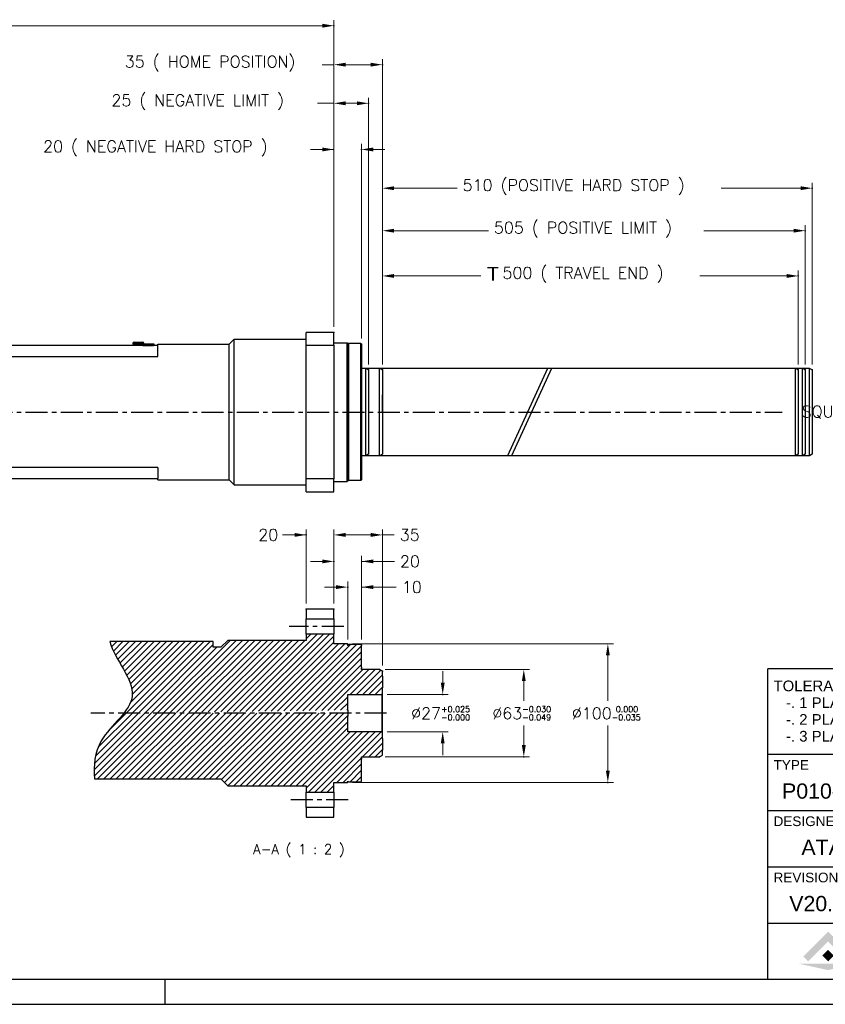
# Model space of a CAD drawing. Extents: x 47048 to 48733, y 14733 to 15921.
# Tile 2 of 19: x 47784 to 48366, y 14733 to 15443. Entities that reach past the tile are written whole.
import ezdxf
from ezdxf.enums import TextEntityAlignment as Align

# ---------------------------------------------------------------- set-up
doc = ezdxf.new("R2010")
doc.units = 0
doc.header["$LTSCALE"] = 25.4
doc.linetypes.add('CENTER', pattern=[2, 1.25, -0.25, 0.25, -0.25])
doc.linetypes.add('CHAIN', pattern=[0.3543, 0.2362, -0.0295, 0.0591, -0.0295])
doc.layers.get('0').update_dxf_attribs({"linetype": 'CONTINUOUS'})
for name, color, linetype in [('ATA-CENTER', 133, 'CENTER'), ('ATA-HATCH', 252, 'CONTINUOUS'), ('ATA-TEXT', 7, 'CONTINUOUS')]:
    doc.layers.add(name, color=color, linetype=linetype)
doc.layers.add('ATA-DIM', color=252, linetype='CONTINUOUS', lineweight=25)
doc.layers.add('ATA-SECTION', color=3, linetype='CHAIN', lineweight=40)
doc.styles.get("Standard").update_dxf_attribs({"font": 'simplex.shx'})
doc.styles.add('주 문자 (ISO)', font='arial.ttf')
doc.dimstyles.new('ata_A1', dxfattribs={"dimtxt": 4.2, "dimasz": 4.2, "dimexe": 2, "dimexo": 2, "dimgap": 2, "dimtad": 0, "dimtih": 1, "dimtoh": 1, "dimdec": 6, "dimdsep": 46, "dimtxsty": 'Standard', "dimcen": 0, "dimclrd": 252, "dimclre": 252, "dimclrt": 4, "dimadec": 6, "dimazin": 2, "dimtfac": 1, "dimtdec": 6, "dimtofl": 0, "dimtmove": 0, "dimatfit": 3, "dimfxl": 0, "dimtolj": 1, "dimtzin": 0, "dimlwd": 0, "dimlwe": 0, "dimarcsym": 0})

# ---------------------------------------------------------------- blocks, each defined once
blk = doc.blocks.new('*D12444')
at = {"color": 0}
for p in [(48021.04, 15033.83), (48021.04, 14991.93), (48031.04, 14991.93)]:
    blk.add_point(p, dxfattribs=at)
at = {"layer": 'ATA-DIM', "color": 252, "lineweight": 0}
for p, q in [((48012.64, 15033.83), (48004.24, 15033.83)), ((48021.04, 14995.93), (48021.04, 15037.83)), ((48031.04, 14995.93), (48031.04, 15037.83)), ((48031.04, 15033.83), (48056.07, 15033.83)), ((48039.44, 15033.83), (48047.84, 15033.83))]:
    blk.add_line(p, q, dxfattribs=at)
at = {"layer": 'ATA-DIM', "color": 252}
for points in [[(48012.64, 15032.43), (48012.64, 15035.23), (48021.04, 15033.83)], [(48039.44, 15035.23), (48039.44, 15032.43), (48031.04, 15033.83)]]:
    blk.add_solid(points, dxfattribs=at)
at = {"layer": 'ATA-DIM', "color": 4, "ltscale": 0.2, "insert": (48060.07, 15038.03), "char_height": 8.4, "attachment_point": 1}
blk.add_mtext('\\A1;10', dxfattribs=at)
blk = doc.blocks.new('*D12443')
at = {"color": 0}
for p in [(48011.04, 15052.39), (48011.04, 15017.93), (48031.04, 14991.93)]:
    blk.add_point(p, dxfattribs=at)
at = {"layer": 'ATA-DIM', "color": 252, "lineweight": 0}
for p, q in [((48011.04, 15021.93), (48011.04, 15056.39)), ((48031.04, 14995.93), (48031.04, 15056.39)), ((48002.64, 15052.39), (47994.24, 15052.39)), ((48031.04, 15052.39), (48054.64, 15052.39)), ((48039.44, 15052.39), (48047.84, 15052.39))]:
    blk.add_line(p, q, dxfattribs=at)
at = {"layer": 'ATA-DIM', "color": 252}
for points in [[(48002.64, 15050.99), (48002.64, 15053.79), (48011.04, 15052.39)], [(48039.44, 15053.79), (48039.44, 15050.99), (48031.04, 15052.39)]]:
    blk.add_solid(points, dxfattribs=at)
at = {"layer": 'ATA-DIM', "color": 4, "ltscale": 0.2, "insert": (48058.64, 15056.59), "char_height": 8.4, "attachment_point": 1}
blk.add_mtext('\\A1;20', dxfattribs=at)
blk = doc.blocks.new('*D12442')
at = {"color": 0}
for p in [(48046.04, 15071.5), (48011.04, 15017.93), (48046.04, 14973.28)]:
    blk.add_point(p, dxfattribs=at)
at = {"layer": 'ATA-DIM', "color": 252, "lineweight": 0}
for p, q in [((48011.04, 15021.93), (48011.04, 15075.5)), ((48019.44, 15071.5), (48037.64, 15071.5)), ((48046.04, 14977.28), (48046.04, 15075.5)), ((48046.04, 15071.5), (48054.51, 15071.5))]:
    blk.add_line(p, q, dxfattribs=at)
at = {"layer": 'ATA-DIM', "color": 252}
for points in [[(48019.44, 15072.9), (48019.44, 15070.1), (48011.04, 15071.5)], [(48037.64, 15070.1), (48037.64, 15072.9), (48046.04, 15071.5)]]:
    blk.add_solid(points, dxfattribs=at)
at = {"layer": 'ATA-DIM', "color": 4, "ltscale": 0.2, "insert": (48058.51, 15075.7), "char_height": 8.4, "attachment_point": 1}
blk.add_mtext('\\A1;35', dxfattribs=at)
blk = doc.blocks.new('*D12438')
at = {"color": 0}
for p in [(48045.54, 14956.43), (48089.54, 14956.43), (48045.54, 14929.43)]:
    blk.add_point(p, dxfattribs=at)
at = {"layer": 'ATA-DIM', "color": 252, "lineweight": 0}
for p, q in [((48089.54, 14964.83), (48089.54, 14973.23)), ((48049.54, 14956.43), (48093.54, 14956.43)), ((48049.54, 14929.43), (48093.54, 14929.43)), ((48089.54, 14921.03), (48089.54, 14912.63))]:
    blk.add_line(p, q, dxfattribs=at)
at = {"layer": 'ATA-DIM', "color": 252}
for points in [[(48088.14, 14964.83), (48090.94, 14964.83), (48089.54, 14956.43)], [(48090.94, 14921.03), (48088.14, 14921.03), (48089.54, 14929.43)]]:
    blk.add_solid(points, dxfattribs=at)
at = {"layer": 'ATA-DIM', "color": 4, "ltscale": 0.2, "insert": (48066.78, 14947.83), "char_height": 8.4, "attachment_point": 1}
blk.add_mtext('\\A1;%%C27{\\H4.200000;\\S+0.025^ -0.000;}', dxfattribs=at)
blk = doc.blocks.new('*D12439')
at = {"color": 0}
for p in [(47991.04, 15071.5), (47991.04, 15017.93), (48011.04, 15017.93)]:
    blk.add_point(p, dxfattribs=at)
at = {"layer": 'ATA-DIM', "color": 252, "lineweight": 0}
for p, q in [((47991.04, 15071.5), (47974.05, 15071.5)), ((47982.64, 15071.5), (47974.24, 15071.5)), ((47991.04, 15021.93), (47991.04, 15075.5)), ((48011.04, 15021.93), (48011.04, 15075.5)), ((48019.44, 15071.5), (48027.84, 15071.5))]:
    blk.add_line(p, q, dxfattribs=at)
at = {"layer": 'ATA-DIM', "color": 252}
for points in [[(47982.64, 15070.1), (47982.64, 15072.9), (47991.04, 15071.5)], [(48019.44, 15072.9), (48019.44, 15070.1), (48011.04, 15071.5)]]:
    blk.add_solid(points, dxfattribs=at)
at = {"layer": 'ATA-DIM', "color": 4, "ltscale": 0.2, "insert": (47956.44, 15075.7), "char_height": 8.4, "attachment_point": 1}
blk.add_mtext('\\A1;20', dxfattribs=at)
blk = doc.blocks.new('*D12441')
at = {"color": 0}
for p in [(48020.54, 14992.93), (48020.54, 14892.93), (48208.66, 14892.93)]:
    blk.add_point(p, dxfattribs=at)
at = {"layer": 'ATA-DIM', "color": 252, "lineweight": 0}
for p, q in [((48024.54, 14992.93), (48212.66, 14992.93)), ((48208.66, 14984.53), (48208.66, 14951.83)), ((48208.66, 14901.33), (48208.66, 14934.03)), ((48024.54, 14892.93), (48212.66, 14892.93))]:
    blk.add_line(p, q, dxfattribs=at)
at = {"layer": 'ATA-DIM', "color": 252}
for points in [[(48210.06, 14984.53), (48207.26, 14984.53), (48208.66, 14992.93)], [(48207.26, 14901.33), (48210.06, 14901.33), (48208.66, 14892.93)]]:
    blk.add_solid(points, dxfattribs=at)
at = {"layer": 'ATA-DIM', "color": 4, "ltscale": 0.2, "insert": (48182.7, 14947.83), "char_height": 8.4, "attachment_point": 1}
blk.add_mtext('\\A1;%%C100{\\H4.200000;\\S 0.000^ -0.035;}', dxfattribs=at)
blk = doc.blocks.new('*D12440')
at = {"color": 0}
for p in [(48044.04, 14974.43), (48044.04, 14911.43), (48148.04, 14911.43)]:
    blk.add_point(p, dxfattribs=at)
at = {"layer": 'ATA-DIM', "color": 252, "lineweight": 0}
for p, q in [((48048.04, 14974.43), (48152.04, 14974.43)), ((48148.04, 14966.03), (48148.04, 14951.83)), ((48148.04, 14919.83), (48148.04, 14934.03)), ((48048.04, 14911.43), (48152.04, 14911.43))]:
    blk.add_line(p, q, dxfattribs=at)
at = {"layer": 'ATA-DIM', "color": 252}
for points in [[(48149.44, 14966.03), (48146.64, 14966.03), (48148.04, 14974.43)], [(48146.64, 14919.83), (48149.44, 14919.83), (48148.04, 14911.43)]]:
    blk.add_solid(points, dxfattribs=at)
at = {"layer": 'ATA-DIM', "color": 4, "ltscale": 0.2, "insert": (48125.28, 14947.83), "char_height": 8.4, "attachment_point": 1}
blk.add_mtext('\\A1;%%C63{\\H4.200000;\\S-0.030^ -0.049;}', dxfattribs=at)
blk = doc.blocks.new('*D12437')
at = {"color": 0}
for p in [(48351.04, 15291.01), (48046.04, 15190.51), (48351.04, 15190.51)]:
    blk.add_point(p, dxfattribs=at)
at = {"layer": 'ATA-DIM', "color": 252, "lineweight": 0}
for p, q in [((48046.04, 15194.51), (48046.04, 15295.01)), ((48054.44, 15291.01), (48122.47, 15291.01)), ((48342.64, 15291.01), (48277.89, 15291.01)), ((48351.04, 15194.51), (48351.04, 15295.01))]:
    blk.add_line(p, q, dxfattribs=at)
at = {"layer": 'ATA-DIM', "color": 252}
for points in [[(48054.44, 15292.41), (48054.44, 15289.61), (48046.04, 15291.01)], [(48342.64, 15289.61), (48342.64, 15292.41), (48351.04, 15291.01)]]:
    blk.add_solid(points, dxfattribs=at)
at = {"layer": 'ATA-DIM', "color": 4, "ltscale": 0.2, "insert": (48126.47, 15297.4), "char_height": 8.4, "attachment_point": 1}
blk.add_mtext('\\A1;505 ( POSITIVE LIMIT )', dxfattribs=at)
blk = doc.blocks.new('*D12435')
at = {"color": 0}
for p in [(48356.04, 15321.66), (48046.04, 15190.51), (48356.04, 15190.51)]:
    blk.add_point(p, dxfattribs=at)
at = {"layer": 'ATA-DIM', "color": 252, "lineweight": 0}
for p, q in [((48046.04, 15194.51), (48046.04, 15325.66)), ((48356.04, 15194.51), (48356.04, 15325.66)), ((48054.44, 15321.66), (48099.89, 15321.66)), ((48347.64, 15321.66), (48290.33, 15321.66))]:
    blk.add_line(p, q, dxfattribs=at)
at = {"layer": 'ATA-DIM', "color": 252}
for points in [[(48054.44, 15323.06), (48054.44, 15320.26), (48046.04, 15321.66)], [(48347.64, 15320.26), (48347.64, 15323.06), (48356.04, 15321.66)]]:
    blk.add_solid(points, dxfattribs=at)
at = {"layer": 'ATA-DIM', "color": 4, "ltscale": 0.2, "insert": (48103.89, 15328.05), "char_height": 8.4, "attachment_point": 1}
blk.add_mtext('\\A1;510 (POSITIVE HARD STOP )', dxfattribs=at)
blk = doc.blocks.new('*D12434')
at = {"color": 0}
for p in [(48346.04, 15258.36), (48046.04, 15190.51), (48346.04, 15190.51)]:
    blk.add_point(p, dxfattribs=at)
at = {"layer": 'ATA-DIM', "color": 252, "lineweight": 0}
for p, q in [((48046.04, 15194.51), (48046.04, 15262.36)), ((48346.04, 15194.51), (48346.04, 15262.36)), ((48054.44, 15258.36), (48117.11, 15258.36)), ((48337.64, 15258.36), (48274.97, 15258.36))]:
    blk.add_line(p, q, dxfattribs=at)
at = {"layer": 'ATA-DIM', "color": 252}
for points in [[(48054.44, 15259.76), (48054.44, 15256.96), (48046.04, 15258.36)], [(48337.64, 15256.96), (48337.64, 15259.76), (48346.04, 15258.36)]]:
    blk.add_solid(points, dxfattribs=at)
at = {"layer": 'ATA-DIM', "color": 4, "ltscale": 0.2, "insert": (48121.11, 15264.75), "char_height": 8.4, "attachment_point": 1}
blk.add_mtext('\\A1;  500 ( TRAVEL END )', dxfattribs=at)
blk = doc.blocks.new('*D12433')
at = {"color": 0}
for p in [(48046.04, 15410.8), (48011.04, 15217.66), (48046.04, 15190.51)]:
    blk.add_point(p, dxfattribs=at)
at = {"layer": 'ATA-DIM', "color": 252, "lineweight": 0}
for p, q in [((48011.04, 15410.8), (48002.64, 15410.8)), ((48011.04, 15221.66), (48011.04, 15414.8)), ((48019.44, 15410.8), (48037.64, 15410.8)), ((48046.04, 15194.51), (48046.04, 15414.8))]:
    blk.add_line(p, q, dxfattribs=at)
at = {"layer": 'ATA-DIM', "color": 252}
for points in [[(48019.44, 15412.2), (48019.44, 15409.4), (48011.04, 15410.8)], [(48037.64, 15409.4), (48037.64, 15412.2), (48046.04, 15410.8)]]:
    blk.add_solid(points, dxfattribs=at)
at = {"layer": 'ATA-DIM', "color": 4, "ltscale": 0.2, "insert": (47860.21, 15417.18), "char_height": 8.4, "attachment_point": 1}
blk.add_mtext('\\A1;35 ( HOME POSITION)', dxfattribs=at)
blk = doc.blocks.new('*D12432')
at = {"color": 0}
for p in [(48036.04, 15382.93), (48011.04, 15217.66), (48036.04, 15190.51)]:
    blk.add_point(p, dxfattribs=at)
at = {"layer": 'ATA-DIM', "color": 252, "lineweight": 0}
for p, q in [((48011.04, 15382.93), (47999.28, 15382.93)), ((48011.04, 15221.66), (48011.04, 15386.93)), ((48019.44, 15382.93), (48027.64, 15382.93)), ((48036.04, 15194.51), (48036.04, 15386.93))]:
    blk.add_line(p, q, dxfattribs=at)
at = {"layer": 'ATA-DIM', "color": 252}
for points in [[(48019.44, 15384.33), (48019.44, 15381.53), (48011.04, 15382.93)], [(48027.64, 15381.53), (48027.64, 15384.33), (48036.04, 15382.93)]]:
    blk.add_solid(points, dxfattribs=at)
at = {"layer": 'ATA-DIM', "color": 4, "ltscale": 0.2, "insert": (47850.55, 15389.31), "char_height": 8.4, "attachment_point": 1}
blk.add_mtext('\\A1;25 ( NEGATIVE LIMIT )', dxfattribs=at)
blk = doc.blocks.new('*D12431')
at = {"color": 0}
for p in [(48031.04, 15349.61), (48011.04, 15217.66), (48031.04, 15209.16)]:
    blk.add_point(p, dxfattribs=at)
at = {"layer": 'ATA-DIM', "color": 252, "lineweight": 0}
for p, q in [((48011.04, 15221.66), (48011.04, 15353.61)), ((48031.04, 15213.16), (48031.04, 15353.61)), ((48011.04, 15349.61), (47994.24, 15349.61)), ((48002.64, 15349.61), (47994.24, 15349.61)), ((48039.44, 15349.61), (48047.84, 15349.61))]:
    blk.add_line(p, q, dxfattribs=at)
at = {"layer": 'ATA-DIM', "color": 252}
for points in [[(48002.64, 15348.21), (48002.64, 15351.01), (48011.04, 15349.61)], [(48039.44, 15351.01), (48039.44, 15348.21), (48031.04, 15349.61)]]:
    blk.add_solid(points, dxfattribs=at)
at = {"layer": 'ATA-DIM', "color": 4, "ltscale": 0.2, "insert": (47801.24, 15355.99), "char_height": 8.4, "attachment_point": 1}
blk.add_mtext('\\A1;20 ( NEGATIVE HARD STOP )', dxfattribs=at)
blk = doc.blocks.new('*D12448')
at = {"color": 0}
for p in [(48452.74, 15217.66), (48386.74, 15102.66), (48452.74, 15102.66)]:
    blk.add_point(p, dxfattribs=at)
at = {"layer": 'ATA-DIM', "color": 252, "lineweight": 0}
for p, q in [((48448.74, 15217.66), (48382.74, 15217.66)), ((48386.74, 15209.26), (48386.74, 15168.74)), ((48386.74, 15111.06), (48386.74, 15151.58)), ((48448.74, 15102.66), (48382.74, 15102.66))]:
    blk.add_line(p, q, dxfattribs=at)
at = {"layer": 'ATA-DIM', "color": 252}
for points in [[(48388.14, 15209.26), (48385.34, 15209.26), (48386.74, 15217.66)], [(48385.34, 15111.06), (48388.14, 15111.06), (48386.74, 15102.66)]]:
    blk.add_solid(points, dxfattribs=at)
at = {"layer": 'ATA-DIM', "color": 4, "ltscale": 0.2, "insert": (48348.48, 15164.74), "char_height": 8.4, "attachment_point": 1}
blk.add_mtext('\\A1;SQUARE 115', dxfattribs=at)
blk = doc.blocks.new('*D12446')
at = {"color": 0}
for p in [(48011.04, 15438.91), (47158.04, 15341.66), (48011.04, 15217.66)]:
    blk.add_point(p, dxfattribs=at)
at = {"layer": 'ATA-DIM', "color": 252, "lineweight": 0}
for p, q in [((47158.04, 15345.66), (47158.04, 15442.91)), ((47166.44, 15438.91), (47456.55, 15438.91)), ((48002.64, 15438.91), (47509.07, 15438.91)), ((48011.04, 15221.66), (48011.04, 15442.91))]:
    blk.add_line(p, q, dxfattribs=at)
at = {"layer": 'ATA-DIM', "color": 252}
for points in [[(47166.44, 15440.31), (47166.44, 15437.51), (47158.04, 15438.91)], [(48002.64, 15437.51), (48002.64, 15440.31), (48011.04, 15438.91)]]:
    blk.add_solid(points, dxfattribs=at)
at = {"layer": 'ATA-DIM', "color": 4, "ltscale": 0.2, "insert": (47460.55, 15443.11), "char_height": 8.4, "attachment_point": 1}
blk.add_mtext('\\A1;   853', dxfattribs=at)
blk = doc.blocks.new('ata-Border-A1-002')
blk.add_line((834, 9), (7, 9))
at = {"color": 253, "ltscale": 0.5}
for p, q in [((420.5, 9), (420.5, 0)), ((0, 0), (841, 0))]:
    blk.add_line(p, q, dxfattribs=at)
blk = doc.blocks.new('ata-Title-A1-002')
for color, points in [(176, [(14.63, 6.49), (12.84, 8.28), (21.79, 17.23), (30.75, 8.28), (28.96, 6.49), (21.79, 13.66)]), (30, [(21.79, 10.66), (23.88, 8.57), (21.79, 6.49), (19.71, 8.57)]), (9, [(32.34, 5.64), (21.79, 3.34), (11.25, 5.64)])]:
    blk.add_hatch(color=color).paths.add_polyline_path(points)
at = {"color": 253}
for p, q in [((0, 0), (0, 112)), ((196, 112), (0, 112)), ((147, 40.6), (147, 112)), ((196, 112), (196, 0)), ((0, 81.2), (196, 81.2)), ((49, 40.6), (49, 81.2)), ((98, 40.6), (98, 81.2)), ((0, 60.9), (196, 60.9)), ((0, 40.6), (196, 40.6)), ((38.5, 20.3), (38.5, 40.6)), ((77, 0), (77, 40.6)), ((0, 20.3), (196, 20.3)), ((196, 0), (0, 0))]:
    blk.add_line(p, q, dxfattribs=at)
for p, q in [((163.75, 95.32), (163.75, 83.26)), ((187.03, 94.45), (173.85, 91.82)), ((187.03, 83.91), (187.03, 94.45)), ((157.57, 89.18), (188.27, 89.18)), ((173.85, 91.82), (173.85, 86.55)), ((173.85, 86.55), (187.03, 83.91)), ((0, 81.2), (196, 81.2))]:
    blk.add_line(p, q)
for radius in [5.27, 2.64]:
    blk.add_circle((163.75, 89.18), radius)
at = {"char_height": 3.85, "attachment_point": 1, "style": '주 문자 (ISO)'}
for s, insert, line_spacing_factor in [('TOLERANCE UNLESS OTHERWISE SPECIFIED\\P   -. 1 PLACE DECIMALS (0.X) : {\\fAIGDT|b0|i0|c2|p2;`0}.25mm\\P   -. 2 PLACE DECIMALS (0.XX) : {\\fAIGDT|b0|i0|c2|p2;`0}.125mm \\P   -. 3 PLACE DECIMALS (0.XXX) : {\\fAIGDT|b0|i0|c2|p2;`0}.025mm', (2.11, 107.8), 0.942857), ('THIRD ANGLE\\PPROJECTION', (171.5, 107.8), 0.987884)]:
    blk.add_mtext(s, dxfattribs=dict(at, insert=insert, line_spacing_factor=line_spacing_factor))
at = {"char_height": 3.5, "attachment_point": 1, "style": '주 문자 (ISO)'}
for s, insert in [('TYPE', (2.1, 79.1)), ('SCALE', (51.11, 79.1)), ('MATERIAL', (100.1, 79.1)), ("Q'TY", (149.1, 79.1)), ('DESIGNED BY', (2.1, 58.8)), ('{\\fTahoma|b0|i0|c0|p34;DESIGNED \\fTahoma|b0|i0|c129|p34;DATE}', (51.1, 58.8)), ('APPROVED BY', (100.11, 58.8)), ('APPROVED DATE', (149.1, 58.8)), ('REVISION', (2.1, 38.5)), ('SHEET SIZE', (40.6, 38.5)), ('PART NAME', (79.11, 38.5)), ('DRAWING NUMBER', (79.11, 18.2))]:
    blk.add_mtext(s, dxfattribs=dict(at, insert=insert))
at = {"color": 176, "insert": (33.46, 3.77), "char_height": 8, "width": 37.1563, "attachment_point": 7, "line_spacing_factor": 0.5, "style": '주 문자 (ISO)'}
blk.add_mtext('{\\fArial|b1|i0|c0|p34;\\W0.85;ATA}', dxfattribs=at)
at = {"color": 9, "style": '주 문자 (ISO)'}
for s, insert, char_height, attachment_point in [('{\\fArial|b1|i0|c0|p34;\\W0.95;INC}', (53.76, 6.3), 5, 7), ('{\\fArial|b1|i0|c0|p34;\\W0.9;Assembly, Test & Analysis}', (49.25, 5.84), 2, 2)]:
    blk.add_mtext(s, dxfattribs=dict(at, insert=insert, char_height=char_height, attachment_point=attachment_point))
at = {"style": '주 문자 (ISO)'}
for tag, p in [('TYPE_001', (24.5, 67.9)), ('SCALE_001', (73.5, 67.9)), ('MATERIAL_001', (122.5, 67.9)), ('QTY_001', (171.5, 67.9)), ('DESIGNED_BY_001', (24.5, 47.6)), ('APPROVED_BY_001', (122.5, 47.64)), ('APPROVED_DATE_001', (171.5, 47.6)), ('REVISION_001', (19.25, 27.3)), ('SHEET_SIZE_001', (57.75, 27.3)), ('PART_NAME_001', (136.5, 27.3)), ('DRAWING_NUMBER_001', (136.5, 7))]:
    blk.add_attdef(tag, text='', height=5.5, dxfattribs=at).set_placement(p, align=Align.MIDDLE_CENTER)
at = {"color": 7, "style": '주 문자 (ISO)'}
blk.add_attdef('DESIGNED_DATE_001', text='', height=5.5, dxfattribs=at).set_placement((73.5, 47.6), align=Align.MIDDLE_CENTER)

msp = doc.modelspace()

# ---------------------------------------------------------------- hatches: boundary and pattern name
at = {"layer": 'ATA-HATCH', "ltscale": 0.2}
h = msp.add_hatch(dxfattribs=at)
h.set_pattern_fill('ANSI31', color=256)
h.set_pattern_definition([(45, (7.4703, -1188), (-2.24506403, 2.24506403), [])])
h.paths.add_polyline_path([(48031.0396631, 14893.932864), (48031.0396631, 14909.682864), (48031.0396631, 14910.432485), (48031.0396631, 14911.232864), (48031.0396631, 14911.432864), (48044.0396631, 14911.432864), (48046.0396631, 14912.5875646), (48046.0396631, 14916.2449042), (48046.0396631, 14924.6208365), (48046.0396631, 14928.932864), (48045.5396631, 14929.432864), (48021.0396631, 14929.432864), (48021.0396631, 14940.807864), (48021.0396631, 14942.932864), (47859.5416746, 14942.932864), (47858.7946606, 14941.9880426), (47857.6460128, 14940.6038481), (47856.455229, 14939.2198539), (47855.2328921, 14937.8343259), (47851.48239, 14933.6512009), (47850.239668, 14932.2421992), (47849.0183067, 14930.8229943), (47847.8288888, 14929.3918524), (47846.6819971, 14927.9470394), (47845.5882142, 14926.4868216), (47844.5581231, 14925.0094649), (47843.6023064, 14923.5132356), (47843.1555545, 14922.7575026), (47842.730808, 14921.9964976), (47842.3277898, 14921.2302948), (47841.9460912, 14920.4589917), (47841.585304, 14919.6826862), (47841.2450198, 14918.9014757), (47840.9248301, 14918.1154582), (47840.6243267, 14917.3247312), (47840.080745, 14915.7295396), (47839.6110075, 14914.1166826), (47839.2118473, 14912.4869418), (47838.8799973, 14910.8410986), (47838.6121903, 14909.1799347), (47838.4051594, 14907.5042316), (47838.2556376, 14905.8147709), (47838.1603577, 14904.1123341), (47838.1160527, 14902.3977028), (47838.1194556, 14900.6716586), (47838.1672993, 14898.9349831), (47838.2563168, 14897.1884577), (47838.383241, 14895.432864), (47929.5396631, 14895.432864), (47934.5396631, 14890.432864), (47991.0396631, 14890.432864), (47991.0396631, 14885.9326825), (48011.0396631, 14885.9326825), (48011.0396631, 14892.932864), (48020.5396631, 14892.932864), (48021.0396631, 14893.432864), (48021.0396631, 14893.932864), (48021.5396631, 14893.432864), (48030.5396631, 14893.432864)])
h.paths.add_polyline_path([(48057.9730363, 15040.1336592), (48074.1850363, 15040.1336592), (48074.1850363, 15027.5336592), (48057.9730363, 15027.5336592)], flags=9)
h.paths.add_polyline_path([(48056.5356631, 15058.6911387), (48074.3436631, 15058.6911387), (48074.3436631, 15046.0911387), (48056.5356631, 15046.0911387)], flags=9)
h.paths.add_polyline_path([(48123.1756631, 14949.932864), (48172.9036631, 14949.932864), (48172.9036631, 14935.932864), (48123.1756631, 14935.932864)], flags=9)
h.paths.add_polyline_path([(48064.6756631, 14949.932864), (48114.4036631, 14949.932864), (48114.4036631, 14935.932864), (48064.6756631, 14935.932864)], flags=9)
h.paths.add_polyline_path([(48180.6003424, 14949.932864), (48236.7123424, 14949.932864), (48236.7123424, 14935.932864), (48180.6003424, 14935.932864)], flags=9)
h.paths.add_polyline_path([(48123.1756631, 14949.932864), (48172.9036631, 14949.932864), (48172.9036631, 14935.932864), (48123.1756631, 14935.932864)], flags=9)
h.paths.add_polyline_path([(48064.6756631, 14949.932864), (48114.4036631, 14949.932864), (48114.4036631, 14935.932864), (48064.6756631, 14935.932864)], flags=9)
h.paths.add_polyline_path([(48180.6003424, 14949.932864), (48236.7123424, 14949.932864), (48236.7123424, 14935.932864), (48180.6003424, 14935.932864)], flags=9)
h.paths.add_polyline_path([(48046.0396631, 14961.2448916), (48046.0396631, 14969.6208238), (48046.0396631, 14973.2781635), (48044.0396631, 14974.432864), (48031.0396631, 14974.432864), (48031.0396631, 14974.632864), (48031.0396631, 14975.433243), (48031.0396631, 14976.182864), (48031.0396631, 14991.932864), (48030.5396631, 14992.432864), (48021.5396631, 14992.432864), (48021.0396631, 14991.932864), (48021.0396631, 14992.432864), (48020.5396631, 14992.932864), (48011.0396631, 14992.932864), (48011.0396631, 14999.9330455), (47991.0396631, 14999.9330455), (47991.0396631, 14995.432864), (47934.5396631, 14995.432864), (47929.5396631, 14990.432864), (47924.0396631, 14990.432864), (47924.0396631, 14994.5648775), (47849.4570606, 14994.5648775), (47849.6687051, 14993.764495), (47849.9060972, 14992.9620618), (47850.1679059, 14992.1577162), (47850.7594485, 14990.54384), (47851.08652, 14989.7345856), (47851.7966079, 14988.1121349), (47852.5724146, 14986.4853493), (47853.403291, 14984.8553336), (47854.2785881, 14983.2231928), (47855.1876566, 14981.5900319), (47858.9486628, 14975.0692868), (47859.8668519, 14973.4476001), (47860.7549176, 14971.8315231), (47861.602211, 14970.2221609), (47862.3980828, 14968.6206183), (47863.1318841, 14967.0280005), (47863.7929655, 14965.4454123), (47864.3706781, 14963.8739587), (47864.6249433, 14963.0927528), (47864.8543727, 14962.3147448), (47865.0576354, 14961.540073), (47865.2334002, 14960.7688755), (47865.3803359, 14960.0012903), (47865.4971114, 14959.2374557), (47865.5823956, 14958.4775097), (47865.6348573, 14957.7215905), (47865.6531654, 14956.9698362), (47865.6359887, 14956.2223848), (47865.5819961, 14955.4793746), (47865.4902206, 14954.7408949), (47865.3614543, 14954.0068001), (47865.19702, 14953.2768733), (47864.9982405, 14952.5508978), (47864.7664387, 14951.8286569), (47864.5029373, 14951.1099338), (47864.2090594, 14950.3945118), (47863.8861276, 14949.6821743), (47863.5354648, 14948.9727043), (47863.158394, 14948.2658853), (47862.7562379, 14947.5615004), (47862.3303193, 14946.8593329), (47861.8819612, 14946.1591661), (47860.9232176, 14944.7639677), (47859.8905898, 14943.3741711), (47859.5416746, 14942.932864), (48021.0396631, 14945.057864), (48021.0396631, 14956.432864), (48045.5396631, 14956.432864), (48046.0396631, 14956.932864)])

# ---------------------------------------------------------------- linework, layer by layer
for p, q in [((47867.0396631, 15210.6599889), (47873.0396631, 15210.6599889)), ((47935.5396631, 15209.1599889), (47939.0396631, 15212.6599889)), ((47939.0396631, 15107.6599889), (47939.0396631, 15212.6599889)), ((47939.0396631, 15212.6599889), (47991.0396631, 15212.6599889)), ((48011.0396631, 15217.6599889), (47991.0396631, 15217.6599889)), ((47991.0396631, 15208.3133896), (47991.0396631, 15217.6599889)), ((48011.0396631, 15208.3133896), (48011.0396631, 15217.6599889)), ((47884.0396631, 15208.1599889), (47314.0396631, 15208.1599889)), ((47866.0396631, 15209.6599889), (47866.0396631, 15209.1599889)), ((47874.0396631, 15209.6599889), (47866.0396631, 15209.6599889)), ((47866.0396631, 15209.1599889), (47873.0396631, 15209.1599889)), ((47868.0396631, 15208.9599889), (47868.0396631, 15208.1599889)), ((47868.0396631, 15208.9599889), (47872.0396631, 15208.9599889)), ((47872.0396631, 15208.9599889), (47872.0396631, 15208.1599889)), ((47873.0396631, 15209.2599889), (47873.2396631, 15209.2599889)), ((47873.0396631, 15208.7599889), (47873.0396631, 15209.2599889)), ((47873.0396631, 15208.7599889), (47873.2396631, 15208.7599889)), ((47873.0396631, 15208.1599889), (47873.0396631, 15208.7599889)), ((47873.2396631, 15209.2599889), (47880.8396631, 15209.2599889)), ((47873.2396631, 15209.2599889), (47873.2396631, 15208.1599889)), ((47873.2546631, 15209.2499889), (47880.8246631, 15209.2499889)), ((47873.2546631, 15209.2499889), (47873.2546631, 15208.2499889)), ((47873.2546631, 15208.2499889), (47880.8246631, 15208.2499889)), ((47873.2546631, 15208.1599889), (47873.2546631, 15208.2499889)), ((47874.0396631, 15209.6599889), (47874.0396631, 15209.2599889)), ((47880.8246631, 15208.2499889), (47880.8246631, 15209.2499889)), ((47880.8246631, 15208.2499889), (47880.8246631, 15208.1599889)), ((47880.8396631, 15208.1599889), (47880.8396631, 15209.2599889)), ((47880.8396631, 15209.2599889), (47881.0396631, 15209.2599889)), ((47880.8396631, 15208.7599889), (47881.0396631, 15208.7599889)), ((47881.0396631, 15209.2599889), (47881.0396631, 15208.7599889)), ((47881.0396631, 15208.7599889), (47881.0396631, 15208.1599889)), ((47884.0396631, 15209.1599889), (47935.5396631, 15209.1599889)), ((47884.0396631, 15208.1599889), (47884.0396631, 15209.1599889)), ((47884.0396631, 15200.1599889), (47884.0396631, 15208.1599889)), ((47935.5396631, 15111.1599889), (47935.5396631, 15209.1599889)), ((47991.0396631, 15208.3133896), (48011.0396631, 15208.3133896)), ((47991.0396631, 15112.0065882), (47991.0396631, 15208.3133896)), ((48011.0396631, 15210.1599889), (48020.5396631, 15210.1599889)), ((48011.0396631, 15208.3133896), (48011.0396631, 15112.0065882)), ((48021.0396631, 15209.6599889), (48020.5396631, 15210.1599889)), ((48020.5396631, 15110.1599889), (48020.5396631, 15210.1599889)), ((48021.0396631, 15209.1599889), (48021.5396631, 15209.6599889)), ((48021.0396631, 15209.6599889), (48021.0396631, 15110.6599889)), ((48030.5396631, 15209.6599889), (48021.5396631, 15209.6599889)), ((48021.5396631, 15209.6599889), (48021.5396631, 15110.6599889)), ((48031.0396631, 15209.1599889), (48030.5396631, 15209.6599889)), ((48030.5396631, 15110.6599889), (48030.5396631, 15209.6599889)), ((48031.0396631, 15209.1599889), (48031.0396631, 15111.1599889)), ((47314.0396631, 15200.1599889), (47884.0396631, 15200.1599889)), ((48044.0396631, 15191.6599889), (48031.0396631, 15191.6599889)), ((48046.0396631, 15190.5052884), (48044.0396631, 15191.6599889)), ((48044.0396631, 15128.6599889), (48044.0396631, 15191.6599889)), ((48046.0396631, 15190.5052884), (48046.0396631, 15129.8146894)), ((48046.0396631, 15190.5052884), (48046.0396631, 15129.8146894)), ((48044.0396631, 15128.6599889), (48031.0396631, 15128.6599889)), ((48046.0396631, 15129.8146894), (48044.0396631, 15128.6599889)), ((47884.0396631, 15120.1599889), (47314.0396631, 15120.1599889)), ((47884.0396631, 15120.1599889), (47884.0396631, 15112.1599889)), ((47314.0396631, 15112.1599889), (47884.0396631, 15112.1599889)), ((47884.0396631, 15111.1599889), (47884.0396631, 15112.1599889)), ((47884.0396631, 15111.1599889), (47935.5396631, 15111.1599889)), ((47935.5396631, 15111.1599889), (47939.0396631, 15107.6599889)), ((48011.0396631, 15112.0065882), (47991.0396631, 15112.0065882)), ((47991.0396631, 15102.6599889), (47991.0396631, 15112.0065882)), ((48011.0396631, 15102.6599889), (48011.0396631, 15112.0065882)), ((48021.0396631, 15111.1599889), (48021.5396631, 15110.6599889)), ((48031.0396631, 15111.1599889), (48030.5396631, 15110.6599889)), ((47939.0396631, 15107.6599889), (47991.0396631, 15107.6599889)), ((48011.0396631, 15110.1599889), (48020.5396631, 15110.1599889)), ((48021.0396631, 15110.6599889), (48020.5396631, 15110.1599889)), ((48030.5396631, 15110.6599889), (48021.5396631, 15110.6599889)), ((47991.0396631, 15102.6599889), (48011.0396631, 15102.6599889)), ((47991.0396631, 15017.932864), (47991.0396631, 15010.9326475)), ((48011.0396631, 15017.932864), (47991.0396631, 15017.932864)), ((48011.0396631, 15010.9326475), (48011.0396631, 15017.932864)), ((47991.0396631, 14999.9330455), (47991.0396631, 15010.9326475)), ((47991.0396631, 15010.9326475), (48011.0396631, 15010.9326475)), ((48011.0396631, 15010.9326475), (48011.0396631, 14999.9330455)), ((47991.0396631, 14999.9330455), (47991.0396631, 14995.432864)), ((48011.0396631, 14999.9330455), (47991.0396631, 14999.9330455)), ((48011.0396631, 14992.932864), (48011.0396631, 14999.9330455)), ((47924.0396631, 14994.5648775), (47849.4570606, 14994.5648775)), ((47924.0396631, 14990.432864), (47924.0396631, 14994.5648775)), ((47929.5396631, 14990.432864), (47924.0396631, 14990.432864)), ((47934.5396631, 14995.432864), (47929.5396631, 14990.432864)), ((47991.0396631, 14995.432864), (47934.5396631, 14995.432864)), ((48020.5396631, 14992.932864), (48011.0396631, 14992.932864)), ((48021.0396631, 14992.432864), (48020.5396631, 14992.932864)), ((48021.5396631, 14992.432864), (48021.0396631, 14991.932864)), ((48021.0396631, 14991.932864), (48021.0396631, 14992.432864)), ((48030.5396631, 14992.432864), (48021.5396631, 14992.432864)), ((48031.0396631, 14991.932864), (48030.5396631, 14992.432864)), ((48031.0396631, 14976.182864), (48031.0396631, 14991.932864)), ((48031.0396631, 14976.182864), (48031.0396631, 14975.433243)), ((48031.0396631, 14974.632864), (48031.0396631, 14975.433243)), ((48031.0396631, 14974.432864), (48031.0396631, 14974.632864)), ((48044.0396631, 14974.432864), (48031.0396631, 14974.432864)), ((48046.0396631, 14973.2781635), (48044.0396631, 14974.432864)), ((48046.0396631, 14969.6208238), (48046.0396631, 14973.2781635)), ((48046.0396631, 14969.6208238), (48046.0396631, 14961.2448916)), ((48021.0396631, 14956.432864), (48045.5396631, 14956.432864)), ((48021.0396631, 14945.057864), (48021.0396631, 14956.432864)), ((48045.5396631, 14956.432864), (48046.0396631, 14956.932864)), ((48045.5396631, 14956.432864), (48045.5396631, 14929.432864)), ((48046.0396631, 14956.932864), (48046.0396631, 14961.2448916)), ((48046.0396631, 14928.932864), (48046.0396631, 14956.932864)), ((48021.0396631, 14945.057864), (48021.0396631, 14940.807864)), ((48021.0396631, 14929.432864), (48021.0396631, 14940.807864)), ((48045.5396631, 14929.432864), (48021.0396631, 14929.432864)), ((48046.0396631, 14928.932864), (48045.5396631, 14929.432864)), ((48046.0396631, 14924.6208365), (48046.0396631, 14928.932864)), ((48046.0396631, 14924.6208365), (48046.0396631, 14916.2449042)), ((48044.0396631, 14911.432864), (48046.0396631, 14912.5875646)), ((48046.0396631, 14912.5875646), (48046.0396631, 14916.2449042)), ((48031.0396631, 14911.232864), (48031.0396631, 14911.432864)), ((48031.0396631, 14911.432864), (48044.0396631, 14911.432864)), ((48031.0396631, 14910.432485), (48031.0396631, 14911.232864)), ((48031.0396631, 14910.432485), (48031.0396631, 14909.682864)), ((48031.0396631, 14893.932864), (48031.0396631, 14909.682864)), ((47838.383241, 14895.432864), (47929.5396631, 14895.432864)), ((47929.5396631, 14895.432864), (47934.5396631, 14890.432864)), ((48011.0396631, 14892.932864), (48020.5396631, 14892.932864)), ((48011.0396631, 14885.9326825), (48011.0396631, 14892.932864)), ((48020.5396631, 14892.932864), (48021.0396631, 14893.432864)), ((48021.0396631, 14893.932864), (48021.5396631, 14893.432864)), ((48021.0396631, 14893.432864), (48021.0396631, 14893.932864)), ((48021.5396631, 14893.432864), (48030.5396631, 14893.432864)), ((48030.5396631, 14893.432864), (48031.0396631, 14893.932864)), ((47934.5396631, 14890.432864), (47991.0396631, 14890.432864)), ((47991.0396631, 14890.432864), (47991.0396631, 14885.9326825)), ((47991.0396631, 14874.9330805), (47991.0396631, 14885.9326825)), ((47991.0396631, 14885.9326825), (48011.0396631, 14885.9326825)), ((48011.0396631, 14885.9326825), (48011.0396631, 14874.9330805)), ((47991.0396631, 14874.9330805), (47991.0396631, 14867.932864)), ((48011.0396631, 14874.9330805), (47991.0396631, 14874.9330805)), ((48011.0396631, 14867.932864), (48011.0396631, 14874.9330805)), ((47991.0396631, 14867.932864), (48011.0396631, 14867.932864))]:
    msp.add_line(p, q)
at = {"color": 251}
for p, q in [((48165.0396631, 15191.6599889), (48031.0396631, 15191.6599889)), ((48165.0396631, 15191.6599889), (48031.0396631, 15191.6599889)), ((48036.0396631, 15190.5052884), (48034.0396631, 15191.6599889)), ((48034.0396631, 15128.6599889), (48034.0396631, 15191.6599889)), ((48036.0396631, 15190.5052884), (48036.0396631, 15129.8146894)), ((48165.0396631, 15191.6599889), (48081.0396631, 15191.6599889)), ((48354.0396631, 15191.6599889), (48165.0396631, 15191.6599889)), ((48346.0396631, 15190.5052884), (48344.0396631, 15191.6599889)), ((48344.0396631, 15128.6599889), (48344.0396631, 15191.6599889)), ((48346.0396631, 15190.5052884), (48346.0396631, 15129.8146894)), ((48351.0396631, 15190.5052884), (48349.0396631, 15191.6599889)), ((48349.0396631, 15128.6599889), (48349.0396631, 15191.6599889)), ((48351.0396631, 15190.5052884), (48351.0396631, 15129.8146894)), ((48356.0396631, 15190.5052884), (48354.0396631, 15191.6599889)), ((48354.0396631, 15128.6599889), (48354.0396631, 15191.6599889)), ((48356.0396631, 15190.5052884), (48356.0396631, 15129.8146894)), ((48136.2902702, 15128.6599889), (48031.0396631, 15128.6599889)), ((48136.2902702, 15128.6599889), (48031.0396631, 15128.6599889)), ((48036.0396631, 15129.8146894), (48034.0396631, 15128.6599889)), ((48136.2902702, 15128.6599889), (48081.0396631, 15128.6599889)), ((48149.0396631, 15128.6599889), (48136.2902702, 15128.6599889)), ((48144.0396631, 15128.6599889), (48136.2902702, 15128.6599889)), ((48354.0396631, 15128.6599889), (48139.1969183, 15128.6599889)), ((48346.0396631, 15129.8146894), (48344.0396631, 15128.6599889)), ((48351.0396631, 15129.8146894), (48349.0396631, 15128.6599889)), ((48356.0396631, 15129.8146894), (48354.0396631, 15128.6599889))]:
    msp.add_line(p, q, dxfattribs=at)
at = {"ltscale": 0.2}
for p, q in [((48165.0396631, 15191.6599889), (48136.2902702, 15128.6599889)), ((48167.9463113, 15191.6599889), (48139.1969183, 15128.6599889)), ((48046.0396631, 15160.1599889), (48046.0396631, 15172.4651224))]:
    msp.add_line(p, q, dxfattribs=at)
for centre, radius, start, end in [((47867.0396631, 15209.6599889), 1, 90, 180), ((47873.0396631, 15209.6599889), 1, 0, 90), ((47867.8396631, 15208.9599889), 0.2, 0, 90), ((47872.2396631, 15208.9599889), 0.2, 90, 180)]:
    msp.add_arc(centre, radius, start, end)
msp.add_open_spline([(47849.4570606, 14994.5648775), (47852.7005519, 14981.4927289), (47879.9499487, 14954.5467396), (47839.4625611, 14927.4274439), (47837.5813196, 14905.1800122), (47838.383241, 14895.432864)], degree=3, knots=[29.9534320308, 29.9534320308, 29.9534320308, 29.9534320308, 51.1145879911, 70.827834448, 85.1607967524, 85.1607967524, 85.1607967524, 85.1607967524])
at = {"layer": 'ATA-CENTER', "ltscale": 0.5}
for p, q in [((47153.6227326, 15160.1599889), (48334.3569988, 15160.1599889)), ((48018.140446, 15005.4328465), (47978.7742099, 15005.4328465)), ((48049.0396631, 14942.932864), (47835.7213929, 14942.932864)), ((48021.3094682, 14880.4328815), (47979.1930421, 14880.4328815))]:
    msp.add_line(p, q, dxfattribs=at)

# ---------------------------------------------------------------- block references
at = {"xscale": 2, "yscale": 2, "zscale": 2}
msp.add_blockref('ata-Border-A1-002', (47047.9785069, 14732.8125715), dxfattribs=at)
msp.add_blockref('ata-Border-A1-002', (47047.9785069, 14732.8125715), dxfattribs=at)
ref = msp.add_blockref('ata-Title-A1-002', (48323.9785069, 14750.8125715), dxfattribs=dict(xscale=2, yscale=2, zscale=2))
ref.add_attrib('SCALE_001', '1/2', (48459.8795069, 14881.1180715), dxfattribs={"height": 11, "style": '주 문자 (ISO)'})
ref.add_attrib('TYPE_001', 'P010-P030', (48334.3465069, 14881.1840715), dxfattribs={"height": 11, "style": '주 문자 (ISO)'})
ref.add_attrib('DESIGNED_BY_001', 'ATAinc', (48348.3055069, 14840.6005715), dxfattribs={"height": 11, "style": '주 문자 (ISO)'})
ref.add_attrib('DESIGNED_DATE_001', '2025-11-14', (48431.8625069, 14840.5840715), dxfattribs={"color": 7, "height": 11, "style": '주 문자 (ISO)'})
ref.add_attrib('APPROVED_BY_001', 'ATAinc', (48544.3055069, 14840.6760711), dxfattribs={"height": 11, "style": '주 문자 (ISO)'})
ref.add_attrib('APPROVED_DATE_001', '2025-11-14', (48627.8625069, 14840.5840715), dxfattribs={"height": 11, "style": '주 문자 (ISO)'})
ref.add_attrib('PART_NAME_001', 'OACIS-P025-P030-500-215-A6V400', (48494.3380069, 14800.9125715), dxfattribs={"height": 9, "style": '주 문자 (ISO)'})
ref.add_attrib('DRAWING_NUMBER_001', 'P025-P030-500-215-A6V400_ASM', (48498.8650069, 14761.4825715), dxfattribs={"height": 9, "style": '주 문자 (ISO)'})
ref.add_attrib('QTY_001', '1', (48663.2825069, 14881.0905715), dxfattribs={"height": 11, "style": '주 문자 (ISO)'})
ref.add_attrib('REVISION_001', 'V20.51', (48339.5270069, 14799.9840715), dxfattribs={"height": 11, "style": '주 문자 (ISO)'})
ref.add_attrib('SHEET_SIZE_001', 'A1', (48431.4980069, 14799.8905715), dxfattribs={"color": 7, "height": 11, "style": '주 문자 (ISO)'})

# ---------------------------------------------------------------- texts
at = {"layer": 'ATA-SECTION', "insert": (48121.5224923, 15254.847052), "char_height": 10, "attachment_point": 7, "style": '주 문자 (ISO)'}
msp.add_mtext('T', dxfattribs=at)
at = {"layer": 'ATA-TEXT', "insert": (47952.8334193, 14838.9281784), "char_height": 6.999999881, "attachment_point": 7}
msp.add_mtext('A-A ( 1 : 2 )', dxfattribs=at)

# ---------------------------------------------------------------- dimensions: what is measured, and where the dimension line sits
at = {"layer": 'ATA-DIM'}
for base, p1, p2, angle, text, override, picture, middle in [((48011.0396631, 15438.9068824), (47158.0396631, 15341.6599889), (48011.0396631, 15217.6599889), 180, '   <>', {"dimscale": 2, "dimdec": 3, "dimpost": '', "dimtol": 0, "dimlim": 0, "dimtp": 0, "dimtm": 0, "dimtfac": 0.857143, "dimtdec": 2, "dimtolj": 1, "dimtzin": 0}, '*D12446', (47482.8105118, 15438.9068824)), ((48046.0396631, 15410.7995108), (48011.0396631, 15217.6599889), (48046.0396631, 15190.5052884), 180, '<> ( HOME POSITION)', {"dimscale": 2, "dimdec": 3, "dimtfac": 0.857143, "dimtdec": 2}, '*D12433', (47929.4236631, 15410.7995108)), ((48036.0396631, 15382.926559), (48011.0396631, 15217.6599889), (48036.0396631, 15190.5052884), 180, '<> ( NEGATIVE LIMIT )', {"dimscale": 2, "dimdec": 3, "dimtfac": 0.857143, "dimtdec": 2}, '*D12432', (47922.9144394, 15382.926559)), ((48031.0396631, 15349.6062136), (48011.0396631, 15217.6599889), (48031.0396631, 15209.1599889), 180, '<> ( NEGATIVE HARD STOP )', {"dimscale": 2, "dimdec": 3, "dimtfac": 0.857143, "dimtdec": 2}, '*D12431', (47895.7396631, 15349.6062136)), ((48356.0396631, 15321.6639777), (48046.0396631, 15190.5052884), (48356.0396631, 15190.5052884), 180, '510 (POSITIVE HARD STOP )', {"dimscale": 2, "dimtxt": 4.2, "dimdec": 3, "dimtxsty": 'Standard', "dimtol": 0, "dimlim": 0, "dimtp": 0, "dimtm": 0, "dimtfac": 0.857143, "dimtdec": 2, "dimtolj": 1, "dimtzin": 0}, '*D12435', (48195.1103092, 15321.6639777)), ((48351.0396631, 15291.0134012), (48046.0396631, 15190.5052884), (48351.0396631, 15190.5052884), 180, '505 ( POSITIVE LIMIT )', {"dimscale": 2, "dimtxt": 4.2, "dimdec": 3, "dimtxsty": 'Standard', "dimtfac": 0.857143, "dimtdec": 2}, '*D12437', (48200.1837314, 15291.0134012)), ((48346.0396631, 15258.3646506), (48046.0396631, 15190.5052884), (48346.0396631, 15190.5052884), 180, '  500 ( TRAVEL END )', {"dimscale": 2, "dimtxt": 4.2, "dimdec": 3, "dimpost": '', "dimtxsty": 'Standard', "dimtfac": 0.857143, "dimtdec": 2}, '*D12434', (48196.0396631, 15258.3646506)), ((48386.7403861, 15102.6599889), (48452.7402452, 15217.6599889), (48452.7402452, 15102.6599889), 90, 'SQUARE <>', {"dimscale": 2, "dimdec": 3, "dimtfac": 0.857143, "dimtdec": 2}, '*D12448', (48386.7403861, 15160.1599889)), ((48208.6563424, 14892.932864), (48020.5396631, 14992.932864), (48020.5396631, 14892.932864), 90, '%%C<>', {"dimscale": 2, "dimdec": 3, "dimtol": 1, "dimlim": 0, "dimtp": 0, "dimtm": 0.035, "dimtfac": 0.5, "dimtdec": 3, "dimtolj": 1, "dimtzin": 0}, '*D12441', (48208.6563424, 14942.932864)), ((48148.0396631, 14911.432864), (48044.0396631, 14974.432864), (48044.0396631, 14911.432864), 90, '%%C<>', {"dimscale": 2, "dimdec": 3, "dimtol": 1, "dimlim": 0, "dimtp": -0.03, "dimtm": 0.049, "dimtfac": 0.5, "dimtdec": 3, "dimtolj": 1, "dimtzin": 0}, '*D12440', (48148.0396631, 14942.932864)), ((48089.5396631, 14956.432864), (48045.5396631, 14929.432864), (48045.5396631, 14956.432864), 90, '%%C<>', {"dimscale": 2, "dimdec": 3, "dimtol": 1, "dimlim": 0, "dimtp": 0.025, "dimtm": 1e-09, "dimtfac": 0.5, "dimtdec": 3, "dimtolj": 1, "dimtzin": 0}, '*D12438', (48089.5396631, 14942.932864))]:
    dim = msp.add_linear_dim(base=base, p1=p1, p2=p2, angle=angle, text=text, dimstyle='ata_A1', override=override, dxfattribs=at)
    dim.commit()
    dim.dimension.update_dxf_attribs({"geometry": picture, "text_midpoint": middle, "dimtype": 160})
for base, p1, p2, picture, middle in [((47991.0396631, 15071.4991235), (48011.0396631, 15017.932864), (47991.0396631, 15017.932864), '*D12439', (47963.2468179, 15071.4991235)), ((48046.0396631, 15071.4991235), (48011.0396631, 15017.932864), (48046.0396631, 14973.2781635), '*D12442', (48065.3138711, 15071.4991235)), ((48011.0396631, 15052.3911387), (48031.0396631, 14991.932864), (48011.0396631, 15017.932864), '*D12443', (48065.4396631, 15052.3911387))]:
    dim = msp.add_linear_dim(base=base, p1=p1, p2=p2, angle=180, dimstyle='ata_A1', override={"dimscale": 2, "dimdec": 3, "dimtfac": 0.857143, "dimtdec": 2}, dxfattribs=at)
    dim.commit()
    dim.dimension.update_dxf_attribs({"geometry": picture, "text_midpoint": middle, "dimtype": 160})
dim = msp.add_linear_dim(base=(48021.0396631, 15033.8336592), p1=(48031.0396631, 14991.932864), p2=(48021.0396631, 14991.932864), dimstyle='ata_A1', override={"dimscale": 2, "dimdec": 3, "dimtfac": 0.857143, "dimtdec": 2}, dxfattribs=at)
dim.commit()
dim.dimension.update_dxf_attribs({"geometry": '*D12444', "text_midpoint": (48066.0790363, 15033.8336592), "dimtype": 160})

doc.saveas('drawing.dxf')
